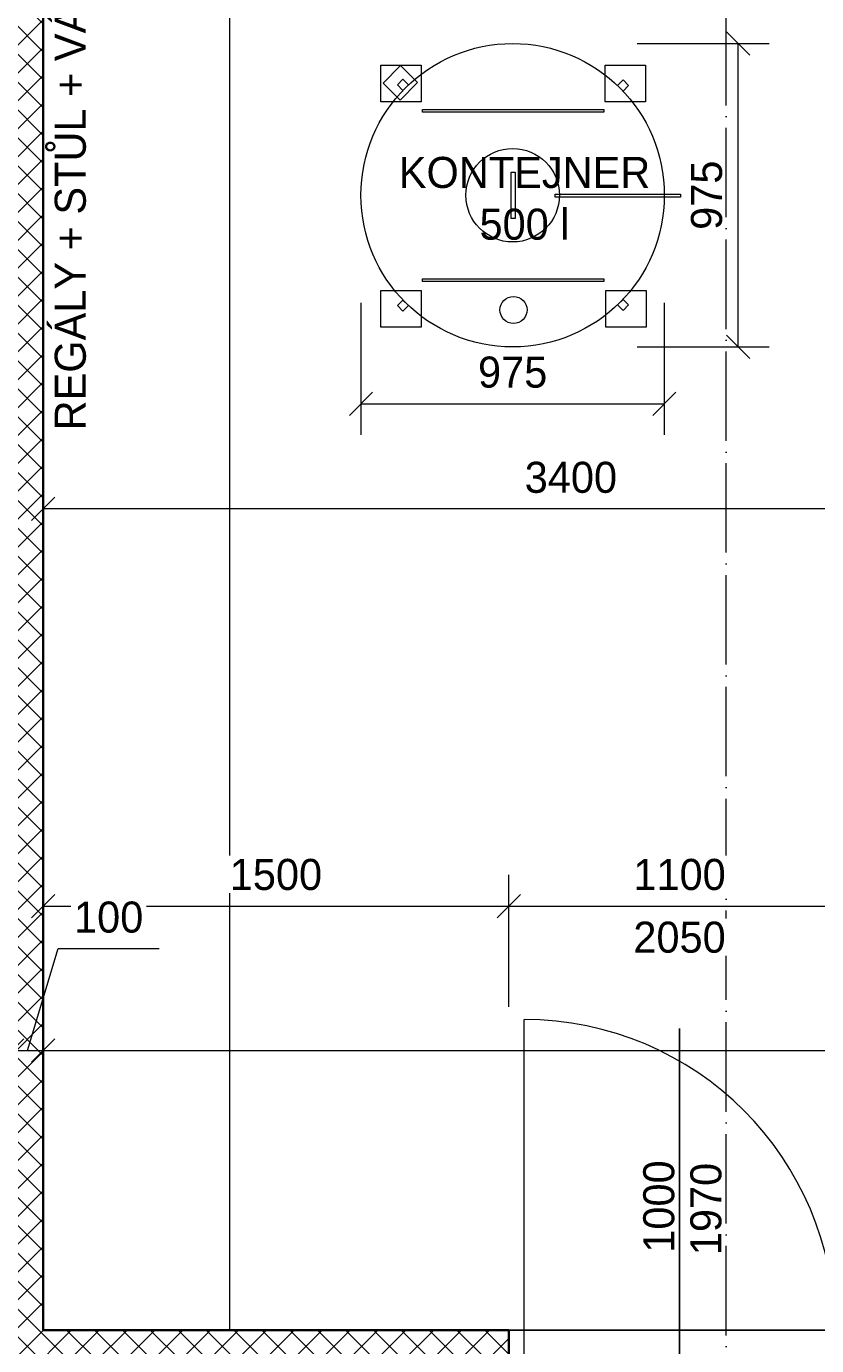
# Model space of a CAD drawing. Header units: millimetres. Extents: x -291499 to 405099, y -171163 to 417446.
# Tile 10 of 256: x -265959 to -263413, y 43167 to 47416. Entities that reach past the tile are written whole.
import ezdxf
from ezdxf.enums import TextEntityAlignment as Align

# ---------------------------------------------------------------- set-up
doc = ezdxf.new("R2010")
doc.units = ezdxf.units.MM
doc.header["$LTSCALE"] = 12
doc.header["$PDMODE"] = 35
doc.header["$PDSIZE"] = -4
doc.linetypes.add('ACAD_ISO04W100', pattern=[30, 24, -3, 0, -3])
doc.linetypes.add('ACAD_ISO10W100', pattern=[18, 12, -3, 0, -3])
for name, color, linetype, lineweight in [('koty', 6, 'Continuous', 9), ('NS_tlusta', 10, 'Continuous', 15), ('NS_velmi_tlusta', 10, 'Continuous', 35), ('srafy', 6, 'Continuous', 9), ('tenka', 6, 'Continuous', 9), ('text', 6, 'Continuous', 9), ('tlusta', 7, 'Continuous', 15)]:
    doc.layers.add(name, color=color, linetype=linetype, lineweight=lineweight)
doc.layers.add('netisk', color=30, linetype='Continuous', plot=False)
doc.layers.add('popisky', color=6, linetype='Continuous')
doc.layers.add('zarizovaci predmety', color=10, linetype='Continuous', lineweight=9, transparency=0.3)
doc.styles.add('laplan', font='txt', dxfattribs={"height": 2})
doc.styles.add('laplan N', font='txt')
doc.dimstyles.new('laplan', dxfattribs={"dimscale": 0, "dimtxt": 2, "dimasz": 1.5, "dimexe": 2, "dimexo": 0, "dimgap": 1, "dimtad": 1, "dimdec": 0, "dimrnd": 5, "dimzin": 1, "dimtxsty": 'laplan', "dimblk": 'OBLIQUE', "dimcen": 2, "dimclrd": 256, "dimclre": 256, "dimclrt": 256, "dimadec": 0, "dimazin": 0, "dimtfac": 1, "dimtdec": 0, "dimtmove": 1, "dimatfit": 2, "dimfxl": 6.5, "dimfxlon": 1, "dimtfill": 1, "dimlwd": 13, "dimlwe": -1, "dimarcsym": 0})

# ---------------------------------------------------------------- blocks, each defined once
blk = doc.blocks.new('*U89')
at = {"layer": 'zarizovaci predmety'}
blk.add_lwpolyline([(0, 0), (7987, 0), (7987, -600), (0, -600)], close=True, dxfattribs=at)
blk = doc.blocks.new('*U1799')
at = {"layer": 'NS_tlusta', "linetype": 'ByBlock'}
for p, q in [((-500, 100), (-500, 1100)), ((-550, 100), (-500, 100)), ((-500, 0), (-500, 100)), ((500, 100), (500, 0)), ((500, 100), (550, 100)), ((500, 0), (550, 0)), ((-550, 0), (-500, 0))]:
    blk.add_line(p, q, dxfattribs=at)
at = {"layer": 'NS_tlusta', "linetype": 'ACAD_ISO10W100'}
for p, q in [((-500, 100), (500, 100)), ((-500, 0), (500, 0))]:
    blk.add_line(p, q, dxfattribs=at)
at = {"layer": 'NS_tlusta', "linetype": 'ByBlock'}
blk.add_arc((-500, 100), 1000, 0, 90, dxfattribs=at)
at = {"layer": 'popisky'}
blk.add_line((0, -77.5), (0, 1071.4), dxfattribs=at)
at = {"layer": 'popisky', "style": 'laplan N', "flags": 8}
blk.add_attdef('SIRKA', text='', height=100, rotation=90, dxfattribs=at).set_placement((13, 497.9), align=Align.BOTTOM_CENTER)
blk.add_attdef('VYSKA', text='', height=100, rotation=90, dxfattribs=at).set_placement((34.8, 489.9), align=Align.TOP_CENTER)
blk = doc.blocks.new('A$C0abe2e0b')
at = {"layer": 'zarizovaci predmety'}
for points in [[(63.7, 907.3), (193.4, 907.3), (193.4, 789.6), (63.7, 789.6)], [(71, 849.4), (127.4, 905.8), (182, 851.1), (125.7, 794.8)], [(786.7, 907.3), (916.4, 907.3), (916.4, 789.6), (786.7, 789.6)], [(117.1, 843.9), (135.1, 861.8), (153, 843.9), (135.1, 825.9)], [(826, 841.8), (844, 859.7), (861.9, 841.8), (844, 823.8)], [(198.4, 764.2), (782.3, 764.2), (782.3, 755.8), (198.4, 755.8)], [(484.2, 563.3), (497, 563.3), (497, 413.5), (484.2, 413.5)], [(625.7, 492.4), (1029.5, 492.4), (1029.5, 482.4), (625.7, 482.4)], [(198.1, 219.5), (782, 219.5), (782, 210.7), (198.1, 210.7)], [(63.7, 181.8), (193.4, 181.8), (193.4, 64.1), (63.7, 64.1)], [(788.7, 181.8), (918.4, 181.8), (918.4, 64.1), (788.7, 64.1)], [(117.3, 133), (135.2, 151), (153.1, 133), (135.2, 115.1)], [(825.9, 135.1), (843.9, 153), (861.8, 135.1), (843.9, 117.1)]]:
    blk.add_lwpolyline(points, close=True, dxfattribs=at)
for centre, radius in [((488.5, 488.5), 488.5), ((488.5, 488.5), 150.5), ((491.2, 119.1), 43.6)]:
    blk.add_circle(centre, radius, dxfattribs=at)
blk = doc.blocks.new('_OBLIQUE')
at = {"color": 0, "linetype": 'ByBlock'}
blk.add_line((-0.5, -0.5), (0.5, 0.5), dxfattribs=at)
blk = doc.blocks.new('*D111')
at = {"layer": 'Defpoints', "color": 0, "transparency": 16777216}
for p in [(-264585.5, 47360.4), (-263666.4, 47360.4), (-264585.5, 46383.4)]:
    blk.add_point(p, dxfattribs=at)
at = {"layer": 'zarizovaci predmety', "transparency": 16777216}
for p, q in [((-263991.4, 47360.4), (-263566.4, 47360.4)), ((-263991.4, 46383.4), (-263566.4, 46383.4))]:
    blk.add_line(p, q, dxfattribs=at)
at = {"layer": 'zarizovaci predmety', "lineweight": 13, "transparency": 16777216}
blk.add_line((-263666.4, 46383.4), (-263666.4, 47360.4), dxfattribs=at)
at = {"layer": 'zarizovaci predmety', "lineweight": 13, "transparency": 16777216, "xscale": 75, "yscale": 75, "zscale": 75}
for p, rotation in [((-263666.4, 47360.4), 90), ((-263666.4, 46383.4), 270)]:
    blk.add_blockref('_OBLIQUE', p, dxfattribs=dict(at, rotation=rotation))
at = {"layer": 'zarizovaci predmety', "transparency": 16777216, "insert": (-263767.5, 46871.9), "char_height": 100, "attachment_point": 5, "rotation": 90, "style": 'laplan', "bg_fill": 3, "box_fill_scale": 1.1, "bg_fill_color": 256, "bg_fill_true_color": 13158600, "bg_fill_transparency": 0}
blk.add_mtext('975', dxfattribs=at)
blk = doc.blocks.new('*D112')
at = {"layer": 'Defpoints', "color": 0, "transparency": 16777216}
for p in [(-264881, 46871.9), (-263904, 46871.9), (-263904, 46200.5)]:
    blk.add_point(p, dxfattribs=at)
at = {"layer": 'zarizovaci predmety', "transparency": 16777216}
for p, q in [((-264881, 46525.5), (-264881, 46100.5)), ((-263904, 46525.5), (-263904, 46100.5))]:
    blk.add_line(p, q, dxfattribs=at)
at = {"layer": 'zarizovaci predmety', "lineweight": 13, "transparency": 16777216}
blk.add_line((-264881, 46200.5), (-263904, 46200.5), dxfattribs=at)
at = {"layer": 'zarizovaci predmety', "lineweight": 13, "transparency": 16777216, "xscale": 75, "yscale": 75, "zscale": 75, "rotation": 180}
blk.add_blockref('_OBLIQUE', (-264881, 46200.5), dxfattribs=at)
at = {"layer": 'zarizovaci predmety', "lineweight": 13, "transparency": 16777216, "xscale": 75, "yscale": 75, "zscale": 75}
blk.add_blockref('_OBLIQUE', (-263904, 46200.5), dxfattribs=at)
at = {"layer": 'zarizovaci predmety', "transparency": 16777216, "insert": (-264392.5, 46301.6), "char_height": 100, "attachment_point": 5, "style": 'laplan', "bg_fill": 3, "box_fill_scale": 1.1, "bg_fill_color": 256, "bg_fill_true_color": 13158600, "bg_fill_transparency": 0}
blk.add_mtext('975', dxfattribs=at)
blk = doc.blocks.new('*D170')
at = {"layer": 'Defpoints', "color": 0, "transparency": 16777216}
for p in [(-264405, 44582.8), (-265905, 43217.1), (-264405, 43217.1)]:
    blk.add_point(p, dxfattribs=at)
at = {"layer": 'koty', "transparency": 16777216}
for p, q in [((-265905, 44257.8), (-265905, 44682.8)), ((-264405, 44257.8), (-264405, 44682.8))]:
    blk.add_line(p, q, dxfattribs=at)
at = {"layer": 'koty', "lineweight": 13, "transparency": 16777216}
blk.add_line((-265905, 44582.8), (-264405, 44582.8), dxfattribs=at)
at = {"layer": 'koty', "lineweight": 13, "transparency": 16777216, "xscale": 75, "yscale": 75, "zscale": 75, "rotation": 180}
blk.add_blockref('_OBLIQUE', (-265905, 44582.8), dxfattribs=at)
at = {"layer": 'koty', "lineweight": 13, "transparency": 16777216, "xscale": 75, "yscale": 75, "zscale": 75}
blk.add_blockref('_OBLIQUE', (-264405, 44582.8), dxfattribs=at)
at = {"layer": 'koty', "transparency": 16777216, "insert": (-265155, 44683.8), "char_height": 100, "attachment_point": 5, "style": 'laplan', "bg_fill": 3, "box_fill_scale": 1.1, "bg_fill_color": 256, "bg_fill_true_color": 13158600, "bg_fill_transparency": 0}
blk.add_mtext('1500', dxfattribs=at)
blk = doc.blocks.new('*D171')
at = {"layer": 'Defpoints', "color": 0, "transparency": 16777216}
for p in [(-263305, 44582.8), (-264405, 43217.1), (-263305, 43217.1)]:
    blk.add_point(p, dxfattribs=at)
at = {"layer": 'koty', "transparency": 16777216}
for p, q in [((-264405, 44257.8), (-264405, 44682.8)), ((-263305, 44257.8), (-263305, 44682.8))]:
    blk.add_line(p, q, dxfattribs=at)
at = {"layer": 'koty', "lineweight": 13, "transparency": 16777216}
blk.add_line((-264405, 44582.8), (-263305, 44582.8), dxfattribs=at)
at = {"layer": 'koty', "lineweight": 13, "transparency": 16777216, "xscale": 75, "yscale": 75, "zscale": 75, "rotation": 180}
blk.add_blockref('_OBLIQUE', (-264405, 44582.8), dxfattribs=at)
at = {"layer": 'koty', "lineweight": 13, "transparency": 16777216, "xscale": 75, "yscale": 75, "zscale": 75}
blk.add_blockref('_OBLIQUE', (-263305, 44582.8), dxfattribs=at)
at = {"layer": 'koty', "transparency": 16777216, "char_height": 100, "attachment_point": 5, "style": 'laplan', "bg_fill": 3, "box_fill_scale": 1.1, "bg_fill_color": 256, "bg_fill_true_color": 13158600, "bg_fill_transparency": 0}
for s, insert in [('1100', (-263855, 44683.8)), ('2050', (-263855, 44481.8))]:
    blk.add_mtext(s, dxfattribs=dict(at, insert=insert))
blk = doc.blocks.new('*D205')
at = {"layer": 'Defpoints', "color": 0, "transparency": 16777216}
for p in [(-266005, 44529.1), (-265905, 44117.5), (-265905, 43217.1)]:
    blk.add_point(p, dxfattribs=at)
at = {"layer": 'koty', "transparency": 16777216}
for p, q in [((-266005, 44442.5), (-266005, 44017.5)), ((-265905, 43792.5), (-265905, 44217.5))]:
    blk.add_line(p, q, dxfattribs=at)
at = {"layer": 'koty', "lineweight": 13, "transparency": 16777216}
for p, q in [((-265955, 44117.5), (-265856.6, 44445.5)), ((-265856.6, 44445.5), (-265531, 44445.5)), ((-266005, 44117.5), (-266080, 44117.5)), ((-266005, 44117.5), (-265905, 44117.5)), ((-266005, 44117.5), (-265905, 44117.5)), ((-265905, 44117.5), (-265830, 44117.5))]:
    blk.add_line(p, q, dxfattribs=at)
at = {"layer": 'koty', "lineweight": 13, "transparency": 16777216, "xscale": 75, "yscale": 75, "zscale": 75}
blk.add_blockref('_OBLIQUE', (-266005, 44117.5), dxfattribs=at)
at = {"layer": 'koty', "lineweight": 13, "transparency": 16777216, "xscale": 75, "yscale": 75, "zscale": 75, "rotation": 180}
blk.add_blockref('_OBLIQUE', (-265905, 44117.5), dxfattribs=at)
at = {"layer": 'koty', "transparency": 16777216, "insert": (-265693.8, 44546.5), "char_height": 100, "attachment_point": 5, "style": 'laplan', "bg_fill": 3, "box_fill_scale": 1.1, "bg_fill_color": 256, "bg_fill_true_color": 13158600, "bg_fill_transparency": 0}
blk.add_mtext('100', dxfattribs=at)
blk = doc.blocks.new('*D206')
at = {"layer": 'Defpoints', "color": 0, "transparency": 16777216}
for p in [(-258905, 44117.5), (-265905, 43217.1), (-258905, 43217.1)]:
    blk.add_point(p, dxfattribs=at)
at = {"layer": 'koty', "transparency": 16777216}
for p, q in [((-265905, 43792.5), (-265905, 44217.5)), ((-258905, 43792.5), (-258905, 44217.5))]:
    blk.add_line(p, q, dxfattribs=at)
at = {"layer": 'koty', "lineweight": 13, "transparency": 16777216}
blk.add_line((-265905, 44117.5), (-258905, 44117.5), dxfattribs=at)
at = {"layer": 'koty', "lineweight": 13, "transparency": 16777216, "xscale": 75, "yscale": 75, "zscale": 75, "rotation": 180}
blk.add_blockref('_OBLIQUE', (-265905, 44117.5), dxfattribs=at)
at = {"layer": 'koty', "lineweight": 13, "transparency": 16777216, "xscale": 75, "yscale": 75, "zscale": 75}
blk.add_blockref('_OBLIQUE', (-258905, 44117.5), dxfattribs=at)
at = {"layer": 'koty', "transparency": 16777216, "insert": (-262405, 44218.5), "char_height": 100, "attachment_point": 5, "style": 'laplan', "bg_fill": 3, "box_fill_scale": 1.1, "bg_fill_color": 256, "bg_fill_true_color": 13158600, "bg_fill_transparency": 0}
blk.add_mtext('7000', dxfattribs=at)
blk = doc.blocks.new('*D215')
at = {"layer": 'Defpoints', "color": 0, "transparency": 16777216}
for p in [(-265905, 46217), (-262505, 46217.1), (-265905, 45861.8)]:
    blk.add_point(p, dxfattribs=at)
at = {"layer": 'koty', "transparency": 16777216}
for p, q in [((-265905, 46186.8), (-265905, 45761.8)), ((-262505, 46186.8), (-262505, 45761.8))]:
    blk.add_line(p, q, dxfattribs=at)
at = {"layer": 'koty', "lineweight": 13, "transparency": 16777216}
blk.add_line((-262505, 45861.8), (-265905, 45861.8), dxfattribs=at)
at = {"layer": 'koty', "lineweight": 13, "transparency": 16777216, "xscale": 75, "yscale": 75, "zscale": 75, "rotation": 180}
blk.add_blockref('_OBLIQUE', (-265905, 45861.8), dxfattribs=at)
at = {"layer": 'koty', "lineweight": 13, "transparency": 16777216, "xscale": 75, "yscale": 75, "zscale": 75}
blk.add_blockref('_OBLIQUE', (-262505, 45861.8), dxfattribs=at)
at = {"layer": 'koty', "transparency": 16777216, "insert": (-264205, 45962.8), "char_height": 100, "attachment_point": 5, "style": 'laplan', "bg_fill": 3, "box_fill_scale": 1.1, "bg_fill_color": 256, "bg_fill_true_color": 13158600, "bg_fill_transparency": 0}
blk.add_mtext('3400', dxfattribs=at)

msp = doc.modelspace()

# ---------------------------------------------------------------- linework, layer by layer
at = {"layer": 'netisk'}
msp.add_line((-264405, 43117.1), (-264405, 43217.1), dxfattribs=at)
msp.add_lwpolyline([(-265905.2, 51268.4), (-263745, 51194.8), (-263745, 50387.1), (-263745, 50117.1), (-263465, 50117.1), (-263465, 50387.1), (-263745, 50387.1), (-263745, 51194.8), (-258905, 51018.3), (-258905, 43217.1), (-261905, 43217.1), (-265905, 43217.1)], close=True, dxfattribs=at)
at = {"layer": 'NS_velmi_tlusta', "color": 1}
msp.add_line((-264405, 43117.1), (-264405, 43217.1), dxfattribs=at)
for points in [[(-265905, 51268.4), (-265905, 43217.1)], [(-265905, 43217.1), (-264405, 43217.1)]]:
    msp.add_lwpolyline(points, dxfattribs=at)

# ---------------------------------------------------------------- block references
at = {"layer": 'tenka'}
msp.add_blockref('*U1799', (-263855, 43117.1), dxfattribs=at).add_auto_attribs({'VYSKA': '1970', 'SIRKA': '1000'})
at = {"layer": 'zarizovaci predmety', "rotation": 90}
msp.add_blockref('*U89', (-265905, 43217.1), dxfattribs=at)
at = {"layer": 'zarizovaci predmety'}
msp.add_blockref('A$C0abe2e0b', (-264881, 46383.4), dxfattribs=at)

# ---------------------------------------------------------------- texts
at = {"layer": 'text', "insert": (-265816.7, 46891.2), "char_height": 100, "attachment_point": 5, "rotation": 90, "style": 'laplan N'}
msp.add_mtext_dynamic_manual_height_columns('REGÁLY + STŮL + VÁHA', width=2129.36, gutter_width=1000, heights=[0], dxfattribs=at)
at = {"layer": 'text', "insert": (-264354.3, 46861.3), "char_height": 100, "attachment_point": 5, "style": 'laplan N'}
msp.add_mtext_dynamic_manual_height_columns('KONTEJNER\\P500 l', width=2129.36, gutter_width=1000, heights=[0], dxfattribs=at)

# ---------------------------------------------------------------- next in the draw order: dimensions: what is measured, and where the dimension line sits
at = {"layer": 'koty'}
dim = msp.add_linear_dim(base=(-264405, 44582.8), p1=(-265905, 43217.1), p2=(-264405, 43217.1), dimstyle='laplan', dxfattribs=at)
dim.commit()
dim.dimension.update_dxf_attribs({"geometry": '*D170', "text_midpoint": (-265155, 44683.8)})
at = {"layer": 'zarizovaci predmety'}
dim = msp.add_linear_dim(base=(-263666.4, 47360.4), p1=(-264585.5, 46383.4), p2=(-264585.5, 47360.4), angle=90, dimstyle='laplan', dxfattribs=at)
dim.commit()
dim.dimension.update_dxf_attribs({"geometry": '*D111', "text_midpoint": (-263767.5, 46871.9)})

# ---------------------------------------------------------------- next in the draw order: linework, layer by layer
at = {"layer": 'tlusta', "linetype": 'ACAD_ISO04W100'}
msp.add_line((-263705, 38158.7), (-263705, 51189.8), dxfattribs=at)

# ---------------------------------------------------------------- next in the draw order: dimensions: what is measured, and where the dimension line sits
at = {"layer": 'koty'}
dim = msp.add_linear_dim(base=(-265905, 44117.5), p1=(-266005, 44529.1), p2=(-265905, 43217.1), dimstyle='laplan', dxfattribs=at)
dim.commit()
dim.dimension.update_dxf_attribs({"geometry": '*D205', "text_midpoint": (-265806.6, 44546.5)})
at = {"layer": 'zarizovaci predmety'}
dim = msp.add_linear_dim(base=(-263904, 46200.5), p1=(-264881, 46871.9), p2=(-263904, 46871.9), dimstyle='laplan', dxfattribs=at)
dim.commit()
dim.dimension.update_dxf_attribs({"geometry": '*D112', "text_midpoint": (-264392.5, 46301.6)})

# ---------------------------------------------------------------- next in the draw order: dimensions: what is measured, and where the dimension line sits
at = {"layer": 'koty'}
dim = msp.add_linear_dim(base=(-265905, 45861.8), p1=(-262505, 46217.1), p2=(-265905, 46217), dimstyle='laplan', dxfattribs=at)
dim.commit()
dim.dimension.update_dxf_attribs({"geometry": '*D215', "text_midpoint": (-264205, 45962.8)})
dim = msp.add_linear_dim(base=(-263305, 44582.8), p1=(-264405, 43217.1), p2=(-263305, 43217.1), text='<>\\X2050', dimstyle='laplan', dxfattribs=at)
dim.commit()
dim.dimension.update_dxf_attribs({"geometry": '*D171', "text_midpoint": (-263855, 44582.8)})

# ---------------------------------------------------------------- next in the draw order: dimensions: what is measured, and where the dimension line sits
dim = msp.add_linear_dim(base=(-258905, 44117.5), p1=(-265905, 43217.1), p2=(-258905, 43217.1), dimstyle='laplan', dxfattribs=at)
dim.commit()
dim.dimension.update_dxf_attribs({"geometry": '*D206', "text_midpoint": (-262405, 44218.5)})

# ---------------------------------------------------------------- next in the draw order: hatches: boundary and pattern name
at = {"layer": 'srafy', "transparency": 33554610}
h = msp.add_hatch(dxfattribs=at)
h.set_pattern_fill('ANSI37', color=1, scale=20)
h.set_pattern_definition([(45, (-143959.65, 10701.145), (-44.90128, 44.90128), []), (135, (-143959.65, 10701.145), (-44.90128, -44.90128), [])])
h.paths.add_polyline_path([(-266005, 51271.9), (-266005, 48579.1), (-266005, 48529.1), (-266005, 40117.1), (-265905, 40117.1), (-265905, 43117.1), (-264405, 43117.1), (-264405, 43217.1), (-265905, 43217.1), (-265905, 51268.4)])

doc.saveas('drawing.dxf')
